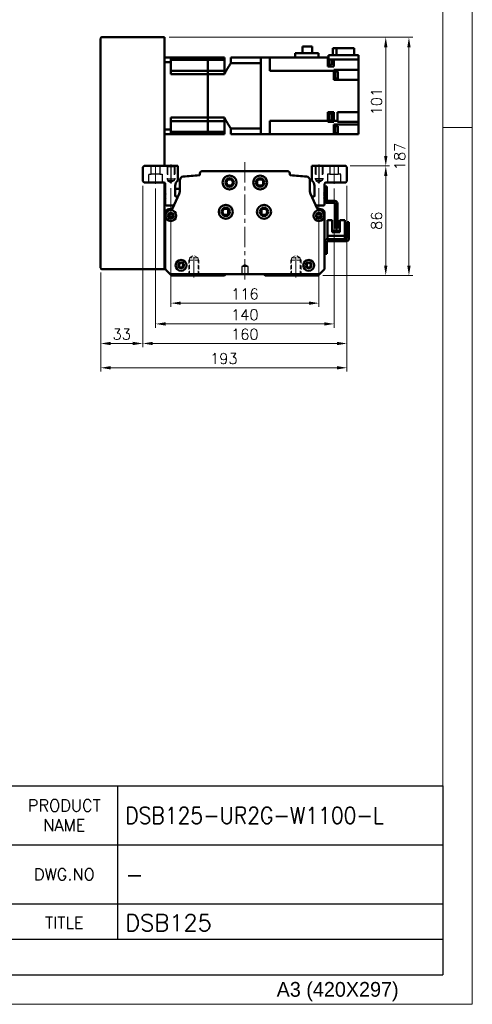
# Model space of a CAD drawing. Header units: millimetres. Extents: x 46891 to 50493, y 6223 to 9905.
# Tile 4 of 5: x 50138 to 50493, y 8529 to 9302. Entities that reach past the tile are written whole.
import ezdxf

# ---------------------------------------------------------------- set-up
doc = ezdxf.new("R2010")
doc.units = ezdxf.units.MM
doc.header["$LTSCALE"] = 0.5
for name, pattern in [('CENTER', [50.8, 31.75, -6.35, 6.35, -6.35]), ('HIDDEN', [9.525, 6.35, -3.175]), ('HIDDENX2', [19.05, 12.7, -6.35])]:
    doc.linetypes.add(name, pattern=pattern)
doc.layers.get('0').update_dxf_attribs({"lineweight": 20})
doc.layers.add('1', color=1, linetype='CENTER', lineweight=13)
doc.layers.add('외형선(ISO)', color=7, linetype='Continuous', lineweight=50)
for name, color, linetype in [('2', 2, 'HIDDENX2'), ('3', 3, 'Continuous'), ('C', 1, 'CENTER')]:
    doc.layers.add(name, color=color, linetype=linetype)
doc.styles.add('ACISOGDT', font='amgdt.shx')
doc.styles.add('DSR TEXT', font='romans.shx', dxfattribs={"bigfont": 'whgtxt.shx'})
doc.styles.get("Standard").update_dxf_attribs({"font": 'romans.shx', "bigfont": 'whgtxt.shx'})
doc.dimstyles.new('DSR', dxfattribs={"dimscale": 2, "dimtxt": 3, "dimasz": 3, "dimexe": 0.5, "dimexo": 0.5, "dimgap": 0.5, "dimtad": 1, "dimdsep": 46, "dimtxsty": 'Standard', "dimcen": 2.5, "dimclrd": 4, "dimclre": 4, "dimclrt": 2, "dimadec": 0, "dimazin": 2, "dimtfac": 1, "dimtmove": 0, "dimatfit": 3, "dimfxl": 0, "dimlwd": -1, "dimlwe": -1, "dimarcsym": 0})

# ---------------------------------------------------------------- blocks, each defined once
blk = doc.blocks.new('A$C13F00394')
at = {"layer": '3'}
for p, q in [((0, 32), (202.32, 32)), ((147.32, 32), (147.32, 6)), ((202.32, 32), (202.32, 0)), ((97.32, 22), (202.32, 22)), ((129.32, 12), (202.32, 12)), ((202.32, 6), (129.32, 6)), ((0, 0), (202.32, 0))]:
    blk.add_line(p, q, dxfattribs=at)
at = {"color": 7, "char_height": 2, "attachment_point": 5, "style": 'DSR TEXT'}
for s, insert in [('PRODUCT\\PNAME', (138.32, 27)), ('DWG.NO', (138.32, 17)), ('TITLE', (138.32, 8.83))]:
    blk.add_mtext(s, dxfattribs=dict(at, insert=insert))
blk = doc.blocks.new('A$C1C1952E1')
at = {"color": 1}
blk.add_lwpolyline([(0, 0), (420, 0), (420, 297), (0, 297)], close=True, dxfattribs=at)
at = {"color": 3}
blk.add_lwpolyline([(5, 5), (415, 5), (415, 292), (5, 292)], close=True, dxfattribs=at)
at = {"color": 7, "style": 'ACISOGDT'}
blk.add_text('A3 (420X297)', height=2.5, dxfattribs=at).set_placement((386.91, 1.28))
blk = doc.blocks.new('t8')
at = {"color": 2, "linetype": 'HIDDEN'}
for p, q in [((-4, 0), (-4, -12)), ((-3.4, -0.6), (-4, 0)), ((3.4, -0.6), (4, 0)), ((4, 0), (4, -12)), ((-3.4, -0.6), (3.4, -0.6)), ((-3.4, -0.6), (-3.4, -14)), ((3.4, -0.6), (3.4, -14)), ((-4, -12), (4, -12)), ((-4, -12), (-3.4, -13.04)), ((-3.4, -14), (3.4, -14)), ((-3.4, -14), (0, -15.96)), ((3.4, -14), (0, -15.96)), ((4, -12), (3.4, -13.04))]:
    blk.add_line(p, q, dxfattribs=at)
at = {"color": 1, "linetype": 'CENTER'}
blk.add_line((0, 1.44), (0, -17.13), dxfattribs=at)
blk = doc.blocks.new('*D71')
at = {"color": 1, "linetype": 'ByBlock'}
for p, q in [((50256.43, 9169.39), (50256.43, 9076.15)), ((50372.43, 9169.39), (50372.43, 9076.15)), ((50364.63, 9079.15), (50264.23, 9079.15))]:
    blk.add_line(p, q, dxfattribs=at)
at = {"color": 1}
for points in [[(50264.23, 9080.45), (50264.23, 9077.85), (50256.43, 9079.15)], [(50364.63, 9080.45), (50364.63, 9077.85), (50372.43, 9079.15)]]:
    blk.add_solid(points, dxfattribs=at)
at = {"layer": 'Defpoints', "color": 0}
for p in [(50256.43, 9172.99), (50372.43, 9172.99), (50256.43, 9079.15)]:
    blk.add_point(p, dxfattribs=at)
at = {"color": 3, "insert": (50314.43, 9086.35), "char_height": 8.4, "attachment_point": 5, "style": 'DSR TEXT'}
blk.add_mtext('116', dxfattribs=at)
blk = doc.blocks.new('*D72')
at = {"color": 1, "linetype": 'ByBlock'}
for p, q in [((50244.43, 9169.21), (50244.43, 9059.87)), ((50384.43, 9169.21), (50384.43, 9059.87)), ((50376.63, 9062.87), (50252.23, 9062.87))]:
    blk.add_line(p, q, dxfattribs=at)
at = {"color": 1}
for points in [[(50252.23, 9064.17), (50252.23, 9061.57), (50244.43, 9062.87)], [(50376.63, 9064.17), (50376.63, 9061.57), (50384.43, 9062.87)]]:
    blk.add_solid(points, dxfattribs=at)
at = {"layer": 'Defpoints', "color": 0}
for p in [(50244.43, 9172.81), (50384.43, 9172.81), (50244.43, 9062.87)]:
    blk.add_point(p, dxfattribs=at)
at = {"color": 3, "insert": (50314.43, 9070.07), "char_height": 8.4, "attachment_point": 5, "style": 'DSR TEXT'}
blk.add_mtext('140', dxfattribs=at)
blk = doc.blocks.new('*D73')
at = {"color": 1, "linetype": 'ByBlock'}
for p, q in [((50234.43, 9171.21), (50234.43, 9044.51)), ((50394.43, 9171.21), (50394.43, 9044.51)), ((50386.63, 9047.51), (50242.23, 9047.51))]:
    blk.add_line(p, q, dxfattribs=at)
at = {"color": 1}
for points in [[(50242.23, 9048.81), (50242.23, 9046.21), (50234.43, 9047.51)], [(50386.63, 9048.81), (50386.63, 9046.21), (50394.43, 9047.51)]]:
    blk.add_solid(points, dxfattribs=at)
at = {"layer": 'Defpoints', "color": 0}
for p in [(50234.43, 9174.81), (50394.43, 9174.81), (50234.43, 9047.51)]:
    blk.add_point(p, dxfattribs=at)
at = {"color": 3, "insert": (50314.43, 9054.71), "char_height": 8.4, "attachment_point": 5, "style": 'DSR TEXT'}
blk.add_mtext('160', dxfattribs=at)
blk = doc.blocks.new('*D74')
at = {"color": 1, "linetype": 'ByBlock'}
for p, q in [((50234.43, 9171.21), (50234.43, 9044.51)), ((50201.43, 9103.21), (50201.43, 9044.51)), ((50226.63, 9047.51), (50209.23, 9047.51))]:
    blk.add_line(p, q, dxfattribs=at)
at = {"color": 1}
for points in [[(50209.23, 9048.81), (50209.23, 9046.21), (50201.43, 9047.51)], [(50226.63, 9048.81), (50226.63, 9046.21), (50234.43, 9047.51)]]:
    blk.add_solid(points, dxfattribs=at)
at = {"layer": 'Defpoints', "color": 0}
for p in [(50234.43, 9174.81), (50201.43, 9106.81), (50201.43, 9047.51)]:
    blk.add_point(p, dxfattribs=at)
at = {"color": 3, "insert": (50217.93, 9054.71), "char_height": 8.4, "attachment_point": 5, "style": 'DSR TEXT'}
blk.add_mtext('33', dxfattribs=at)
blk = doc.blocks.new('*D75')
at = {"color": 1, "linetype": 'ByBlock'}
for p, q in [((50394.43, 9171.21), (50394.43, 9025.45)), ((50201.43, 9103.21), (50201.43, 9025.45)), ((50386.63, 9028.45), (50209.23, 9028.45))]:
    blk.add_line(p, q, dxfattribs=at)
at = {"color": 1}
for points in [[(50209.23, 9029.75), (50209.23, 9027.15), (50201.43, 9028.45)], [(50386.63, 9029.75), (50386.63, 9027.15), (50394.43, 9028.45)]]:
    blk.add_solid(points, dxfattribs=at)
at = {"layer": 'Defpoints', "color": 0}
for p in [(50394.43, 9174.81), (50201.43, 9106.81), (50201.43, 9028.45)]:
    blk.add_point(p, dxfattribs=at)
at = {"color": 3, "insert": (50297.93, 9035.65), "char_height": 8.4, "attachment_point": 5, "style": 'DSR TEXT'}
blk.add_mtext('193', dxfattribs=at)
blk = doc.blocks.new('*D76')
at = {"color": 1, "linetype": 'ByBlock'}
for p, q in [((50397.03, 9186.81), (50427.82, 9186.81)), ((50424.82, 9179.01), (50424.82, 9108.61)), ((50375.53, 9100.81), (50427.82, 9100.81))]:
    blk.add_line(p, q, dxfattribs=at)
at = {"color": 1}
for points in [[(50423.52, 9179.01), (50426.12, 9179.01), (50424.82, 9186.81)], [(50423.52, 9108.61), (50426.12, 9108.61), (50424.82, 9100.81)]]:
    blk.add_solid(points, dxfattribs=at)
at = {"layer": 'Defpoints', "color": 0}
for p in [(50393.43, 9186.81), (50371.93, 9100.81), (50424.82, 9100.81)]:
    blk.add_point(p, dxfattribs=at)
at = {"color": 3, "insert": (50417.62, 9143.81), "char_height": 8.4, "attachment_point": 5, "rotation": 90, "style": 'DSR TEXT'}
blk.add_mtext('86', dxfattribs=at)
blk = doc.blocks.new('*D77')
at = {"color": 1, "linetype": 'ByBlock'}
for p, q in [((50255.03, 9287.81), (50427.82, 9287.81)), ((50424.82, 9194.61), (50424.82, 9280.01)), ((50397.03, 9186.81), (50427.82, 9186.81))]:
    blk.add_line(p, q, dxfattribs=at)
at = {"color": 1}
for points in [[(50423.52, 9280.01), (50426.12, 9280.01), (50424.82, 9287.81)], [(50423.52, 9194.61), (50426.12, 9194.61), (50424.82, 9186.81)]]:
    blk.add_solid(points, dxfattribs=at)
at = {"layer": 'Defpoints', "color": 0}
for p in [(50251.43, 9287.81), (50424.82, 9287.81), (50393.43, 9186.81)]:
    blk.add_point(p, dxfattribs=at)
at = {"color": 3, "insert": (50417.62, 9237.31), "char_height": 8.4, "attachment_point": 5, "rotation": 90, "style": 'DSR TEXT'}
blk.add_mtext('101', dxfattribs=at)
blk = doc.blocks.new('*D78')
at = {"color": 1, "linetype": 'ByBlock'}
for p, q in [((50255.03, 9287.81), (50445.99, 9287.81)), ((50442.99, 9280.01), (50442.99, 9108.61)), ((50375.53, 9100.81), (50445.99, 9100.81))]:
    blk.add_line(p, q, dxfattribs=at)
at = {"color": 1}
for points in [[(50441.69, 9280.01), (50444.29, 9280.01), (50442.99, 9287.81)], [(50441.69, 9108.61), (50444.29, 9108.61), (50442.99, 9100.81)]]:
    blk.add_solid(points, dxfattribs=at)
at = {"layer": 'Defpoints', "color": 0}
for p in [(50251.43, 9287.81), (50371.93, 9100.81), (50442.99, 9100.81)]:
    blk.add_point(p, dxfattribs=at)
at = {"color": 3, "insert": (50435.79, 9194.31), "char_height": 8.4, "attachment_point": 5, "rotation": 90, "style": 'DSR TEXT'}
blk.add_mtext('187', dxfattribs=at)

msp = doc.modelspace()

# ---------------------------------------------------------------- linework, layer by layer
at = {"color": 1}
msp.add_line((50492.61532, 9217.02572), (50469.44932, 9217.02572), dxfattribs=at)
at = {"layer": '1'}
for p, q in [((50244.42582, 9187.8134), (50244.42582, 9172.8134)), ((50314.42582, 9189.8134), (50314.42582, 9096.8134)), ((50384.42582, 9187.8134), (50384.42582, 9172.8134))]:
    msp.add_line(p, q, dxfattribs=at)
at = {"layer": '2'}
for p, q in [((50241.12582, 9180.3134), (50241.12582, 9186.8134)), ((50247.72582, 9186.8134), (50247.72582, 9180.3134)), ((50253.42582, 9186.8134), (50253.42582, 9176.8134)), ((50253.92582, 9186.3134), (50253.42582, 9186.8134)), ((50253.92582, 9186.3134), (50253.92582, 9175.3134)), ((50253.92582, 9186.3134), (50258.92582, 9186.3134)), ((50258.92582, 9186.3134), (50259.42582, 9186.8134)), ((50258.92582, 9186.3134), (50258.92582, 9175.3134)), ((50259.42582, 9186.8134), (50259.42582, 9176.8134)), ((50369.42582, 9186.8134), (50369.42582, 9176.8134)), ((50369.92582, 9186.3134), (50369.42582, 9186.8134)), ((50369.92582, 9186.3134), (50369.92582, 9175.3134)), ((50374.92582, 9186.3134), (50369.92582, 9186.3134)), ((50374.92582, 9186.3134), (50375.42582, 9186.8134)), ((50374.92582, 9186.3134), (50374.92582, 9175.3134)), ((50375.42582, 9186.8134), (50375.42582, 9176.8134)), ((50381.12582, 9186.8134), (50381.12582, 9180.3134)), ((50387.72582, 9180.3134), (50387.72582, 9186.8134)), ((50239.17582, 9173.8134), (50239.17582, 9180.3134)), ((50239.17582, 9180.3134), (50241.12582, 9180.3134)), ((50247.72582, 9180.3134), (50241.12582, 9180.3134)), ((50247.72582, 9180.3134), (50249.67582, 9180.3134)), ((50249.67582, 9180.3134), (50249.67582, 9173.8134)), ((50381.12582, 9180.3134), (50379.17582, 9180.3134)), ((50379.17582, 9180.3134), (50379.17582, 9173.8134)), ((50381.12582, 9180.3134), (50387.72582, 9180.3134)), ((50389.67582, 9180.3134), (50387.72582, 9180.3134)), ((50389.67582, 9173.8134), (50389.67582, 9180.3134)), ((50253.42582, 9176.8134), (50259.42582, 9176.8134)), ((50253.42582, 9176.8134), (50253.92582, 9175.94738)), ((50253.92582, 9175.3134), (50256.42582, 9173.87003)), ((50253.92582, 9175.3134), (50258.92582, 9175.3134)), ((50258.92582, 9175.3134), (50256.42582, 9173.87003)), ((50259.42582, 9176.8134), (50258.92582, 9175.94738)), ((50375.42582, 9176.8134), (50369.42582, 9176.8134)), ((50369.42582, 9176.8134), (50369.92582, 9175.94738)), ((50374.92582, 9175.3134), (50369.92582, 9175.3134)), ((50369.92582, 9175.3134), (50372.42582, 9173.87003)), ((50374.92582, 9175.3134), (50372.42582, 9173.87003)), ((50375.42582, 9176.8134), (50374.92582, 9175.94738)), ((50314.42582, 9109.31556), (50311.92582, 9107.8134)), ((50316.92582, 9107.8134), (50314.42582, 9109.31556)), ((50311.92582, 9107.8134), (50311.92582, 9101.8134)), ((50316.92582, 9107.8134), (50311.92582, 9107.8134)), ((50311.92582, 9101.8134), (50316.92582, 9101.8134)), ((50316.92582, 9101.8134), (50316.92582, 9107.8134))]:
    msp.add_line(p, q, dxfattribs=at)
at = {"layer": '3'}
for p in [(50469.44932, 8700.42392), (49532.07206, 8552.16152)]:
    msp.add_line(p, (50469.44932, 8552.16152), dxfattribs=at)
at = {"layer": 'C'}
for p, q in [((50256.42582, 9187.96473), (50256.42582, 9172.98515)), ((50372.42582, 9187.96473), (50372.42582, 9172.98515))]:
    msp.add_line(p, q, dxfattribs=at)
at = {"layer": '외형선(ISO)'}
for p, q in [((50201.42582, 9106.8134), (50201.42582, 9286.8134)), ((50202.42582, 9287.8134), (50251.42582, 9287.8134)), ((50251.42582, 9286.8134), (50251.42582, 9287.8134)), ((50251.42582, 9186.8134), (50251.42582, 9286.8134)), ((50359.60082, 9275.2134), (50359.60082, 9280.6134)), ((50359.60082, 9280.6134), (50367.05082, 9280.6134)), ((50367.05082, 9280.6134), (50367.05082, 9275.2134)), ((50383.32588, 9279.3134), (50383.32588, 9273.8134)), ((50383.32588, 9279.3134), (50386.29813, 9279.3134)), ((50386.29813, 9273.8134), (50386.29813, 9279.3134)), ((50386.29813, 9279.3134), (50400.12577, 9279.3134)), ((50400.12577, 9279.3134), (50400.12577, 9273.8134)), ((50251.42582, 9271.8134), (50256.42582, 9271.8134)), ((50256.42582, 9271.8134), (50256.42582, 9268.27092)), ((50285.42582, 9271.8134), (50256.42582, 9271.8134)), ((50285.42582, 9270.10099), (50285.42582, 9271.8134)), ((50285.42582, 9271.8134), (50285.42582, 9270.10099)), ((50285.42582, 9271.8134), (50298.42582, 9271.8134)), ((50298.42582, 9271.8134), (50298.42582, 9270.10099)), ((50303.42582, 9271.8134), (50303.42582, 9267.50873)), ((50303.42582, 9271.8134), (50326.92582, 9271.8134)), ((50333.92582, 9271.8134), (50326.92582, 9271.8134)), ((50326.92582, 9271.8134), (50326.92582, 9271.80893)), ((50326.92582, 9271.80893), (50326.92582, 9267.51395)), ((50333.92582, 9267.3134), (50333.92582, 9271.8134)), ((50333.92582, 9271.8134), (50379.52582, 9271.8134)), ((50353.82582, 9275.2134), (50353.82582, 9271.8134)), ((50353.82582, 9275.2134), (50372.17582, 9275.2134)), ((50372.17582, 9271.8134), (50372.17582, 9275.2134)), ((50379.52582, 9271.84832), (50379.52582, 9271.8134)), ((50379.52582, 9271.84832), (50380.02582, 9271.84832)), ((50379.52582, 9266.25343), (50379.52582, 9271.8134)), ((50380.02582, 9273.8134), (50380.02582, 9270.3134)), ((50403.52582, 9273.8134), (50380.02582, 9273.8134)), ((50403.52582, 9270.3134), (50403.52582, 9273.8134)), ((50251.42582, 9268.27092), (50256.42582, 9268.27092)), ((50256.42582, 9270.10099), (50285.42582, 9270.10099)), ((50256.42582, 9258.85013), (50256.42582, 9268.27092)), ((50285.42582, 9266.5634), (50285.42582, 9270.10099)), ((50285.42582, 9266.5634), (50285.42582, 9270.10099)), ((50285.42582, 9270.10099), (50298.42582, 9270.10099)), ((50285.42582, 9261.5634), (50285.42582, 9266.5634)), ((50285.42582, 9261.5634), (50285.42582, 9266.5634)), ((50298.42582, 9261.5634), (50298.42582, 9270.10099)), ((50303.42582, 9267.50873), (50326.92582, 9267.50873)), ((50326.92582, 9267.51395), (50326.92582, 9267.50873)), ((50326.92582, 9216.11807), (50326.92582, 9267.50873)), ((50326.92582, 9267.3134), (50326.92582, 9216.3134)), ((50333.92582, 9267.3134), (50333.92582, 9261.37277)), ((50379.52582, 9266.25343), (50379.52582, 9264.81806)), ((50379.52582, 9265.94832), (50380.22582, 9265.94832)), ((50379.52582, 9264.81806), (50384.02582, 9264.81806)), ((50380.02582, 9270.3134), (50403.52582, 9270.3134)), ((50380.22582, 9265.94832), (50380.22582, 9270.3134)), ((50380.22582, 9266.09832), (50382.22582, 9266.09832)), ((50382.22582, 9266.09832), (50382.22582, 9270.3134)), ((50384.02582, 9270.3134), (50384.02582, 9266.25343)), ((50384.02582, 9264.81806), (50384.02582, 9266.25343)), ((50403.52582, 9266.25343), (50403.52582, 9270.3134)), ((50403.52582, 9266.25343), (50403.52582, 9262.32148)), ((50256.42582, 9261.5634), (50285.42582, 9261.5634)), ((50285.42582, 9258.85013), (50256.42582, 9258.85013)), ((50285.42582, 9258.85013), (50285.42582, 9261.5634)), ((50285.42582, 9261.5634), (50285.42582, 9258.85013)), ((50285.42582, 9261.5634), (50298.42582, 9261.5634)), ((50285.42582, 9224.77668), (50285.42582, 9258.85013)), ((50285.42582, 9224.77668), (50285.42582, 9258.85013)), ((50285.42582, 9258.85013), (50298.42582, 9258.85013)), ((50298.42582, 9261.5634), (50298.42582, 9258.85013)), ((50333.92582, 9261.37277), (50384.02582, 9261.37277)), ((50403.52582, 9262.32148), (50384.02582, 9262.32148)), ((50384.02582, 9262.32148), (50384.02582, 9261.77208)), ((50384.02582, 9261.37277), (50384.02582, 9261.77208)), ((50384.02582, 9261.37277), (50384.02582, 9254.3134)), ((50384.02582, 9261.10937), (50384.52582, 9261.10937)), ((50384.52582, 9255.10937), (50384.52582, 9261.10937)), ((50384.52582, 9261.05937), (50385.22582, 9261.05937)), ((50385.22582, 9255.15937), (50385.22582, 9261.05937)), ((50385.22582, 9260.90937), (50387.22582, 9260.90937)), ((50387.22582, 9255.30937), (50387.22582, 9260.90937)), ((50403.52582, 9257.8134), (50403.52582, 9262.32148)), ((50403.52582, 9257.8134), (50403.52582, 9254.3134)), ((50384.02582, 9255.10937), (50384.52582, 9255.10937)), ((50384.02582, 9254.3134), (50403.52582, 9254.3134)), ((50384.52582, 9255.15937), (50385.22582, 9255.15937)), ((50385.22582, 9255.30937), (50387.22582, 9255.30937)), ((50403.52582, 9229.0134), (50403.52582, 9254.3134)), ((50256.42582, 9215.35589), (50256.42582, 9224.77668)), ((50285.42582, 9224.77668), (50256.42582, 9224.77668)), ((50285.42582, 9222.0634), (50285.42582, 9224.77668)), ((50285.42582, 9224.77668), (50285.42582, 9222.0634)), ((50285.42582, 9224.77668), (50298.42582, 9224.77668)), ((50298.42582, 9224.77668), (50298.42582, 9222.0634)), ((50379.52582, 9225.60319), (50379.52582, 9229.0134)), ((50384.02582, 9229.0134), (50379.52582, 9229.0134)), ((50379.52582, 9228.10065), (50380.22582, 9228.10065)), ((50379.52582, 9225.60319), (50379.52582, 9224.69812)), ((50379.52582, 9222.25404), (50379.52582, 9224.69812)), ((50380.22582, 9222.20065), (50380.22582, 9228.10065)), ((50380.22582, 9227.95065), (50382.22582, 9227.95065)), ((50382.22582, 9222.35065), (50382.22582, 9227.95065)), ((50384.02582, 9222.25404), (50384.02582, 9229.0134)), ((50387.02582, 9229.0134), (50403.52582, 9229.0134)), ((50387.02582, 9229.0134), (50387.02582, 9222.25404)), ((50403.52582, 9229.0134), (50403.52582, 9225.5134)), ((50403.52582, 9221.53478), (50403.52582, 9225.5134)), ((50256.42582, 9222.0634), (50285.42582, 9222.0634)), ((50285.42582, 9217.0634), (50285.42582, 9222.0634)), ((50285.42582, 9217.0634), (50285.42582, 9222.0634)), ((50285.42582, 9222.0634), (50298.42582, 9222.0634)), ((50285.42582, 9213.52582), (50285.42582, 9217.0634)), ((50285.42582, 9213.52582), (50285.42582, 9217.0634)), ((50298.42582, 9222.0634), (50298.42582, 9213.52582)), ((50333.92582, 9222.25404), (50379.52582, 9222.25404)), ((50333.92582, 9222.25404), (50333.92582, 9216.3134)), ((50379.52582, 9221.85473), (50379.52582, 9222.25404)), ((50379.52582, 9222.20065), (50380.22582, 9222.20065)), ((50379.52582, 9221.85473), (50379.52582, 9221.53478)), ((50379.52582, 9221.53478), (50384.02582, 9221.53478)), ((50380.22582, 9222.35065), (50382.22582, 9222.35065)), ((50387.02582, 9222.25404), (50384.02582, 9222.25404)), ((50384.02582, 9222.25404), (50384.02582, 9221.85473)), ((50384.02582, 9221.53478), (50384.02582, 9221.85473)), ((50384.02582, 9219.3134), (50403.52582, 9219.3134)), ((50384.02582, 9219.3134), (50384.02582, 9217.37338)), ((50384.02582, 9218.3247), (50384.52582, 9218.3247)), ((50384.02582, 9211.8134), (50384.02582, 9217.37338)), ((50384.52582, 9212.3247), (50384.52582, 9218.3247)), ((50384.52582, 9218.2747), (50385.22582, 9218.2747)), ((50385.22582, 9212.3747), (50385.22582, 9218.2747)), ((50385.22582, 9218.1247), (50387.22582, 9218.1247)), ((50387.02582, 9221.85473), (50387.02582, 9222.25404)), ((50387.02582, 9221.85473), (50387.02582, 9221.53478)), ((50387.02582, 9221.53478), (50403.52582, 9221.53478)), ((50387.22582, 9212.5247), (50387.22582, 9218.1247)), ((50403.52582, 9221.53478), (50403.52582, 9219.3134)), ((50403.52582, 9219.3134), (50403.52582, 9215.8134)), ((50251.42582, 9215.35589), (50256.42582, 9215.35589)), ((50251.42582, 9211.8134), (50256.42582, 9211.8134)), ((50256.42582, 9215.35589), (50256.42582, 9211.8134)), ((50256.42582, 9213.52582), (50285.42582, 9213.52582)), ((50285.42582, 9211.8134), (50256.42582, 9211.8134)), ((50285.42582, 9211.8134), (50285.42582, 9213.52582)), ((50285.42582, 9213.52582), (50285.42582, 9211.8134)), ((50285.42582, 9213.52582), (50298.42582, 9213.52582)), ((50285.42582, 9211.8134), (50298.42582, 9211.8134)), ((50298.42582, 9213.52582), (50298.42582, 9211.8134)), ((50303.42582, 9216.11807), (50303.42582, 9211.8134)), ((50303.42582, 9216.11807), (50326.92582, 9216.11807)), ((50303.42582, 9211.8134), (50326.92582, 9211.8134)), ((50326.92582, 9216.11807), (50326.92582, 9216.11286)), ((50326.92582, 9216.11286), (50326.92582, 9211.81788)), ((50326.92582, 9211.81788), (50326.92582, 9211.8134)), ((50333.92582, 9211.8134), (50326.92582, 9211.8134)), ((50333.92582, 9211.8134), (50333.92582, 9216.3134)), ((50333.92582, 9211.8134), (50384.02582, 9211.8134)), ((50379.52582, 9211.8134), (50379.52582, 9211.77849)), ((50379.52582, 9211.77849), (50380.22582, 9211.77849)), ((50380.22582, 9211.77849), (50380.22582, 9211.8134)), ((50384.02582, 9212.3247), (50384.52582, 9212.3247)), ((50384.02582, 9211.8134), (50403.52582, 9211.8134)), ((50384.52582, 9212.3747), (50385.22582, 9212.3747)), ((50385.22582, 9212.5247), (50387.22582, 9212.5247)), ((50403.52582, 9211.8134), (50403.52582, 9215.8134)), ((50234.42582, 9185.8134), (50235.42582, 9186.8134)), ((50235.42582, 9186.8134), (50261.92582, 9186.8134)), ((50261.92582, 9186.8134), (50261.92582, 9175.34222)), ((50366.92582, 9175.34222), (50366.92582, 9186.8134)), ((50366.92582, 9186.8134), (50393.42582, 9186.8134)), ((50393.42582, 9186.8134), (50394.42582, 9185.8134)), ((50234.42582, 9174.8134), (50234.42582, 9185.8134)), ((50279.19841, 9180.02888), (50279.19841, 9180.8134)), ((50281.19841, 9182.8134), (50347.65323, 9182.8134)), ((50349.65323, 9180.8134), (50349.65323, 9180.02888)), ((50394.42582, 9185.8134), (50394.42582, 9174.8134)), ((50235.42582, 9173.8134), (50234.42582, 9174.8134)), ((50250.92582, 9173.8134), (50235.42582, 9173.8134)), ((50251.42582, 9106.8134), (50251.42582, 9173.67943)), ((50251.92582, 9171.8134), (50251.42582, 9171.8134)), ((50251.92582, 9166.3134), (50251.92582, 9172.8134)), ((50259.92582, 9171.34222), (50259.92582, 9163.3134)), ((50263.42582, 9166.91159), (50263.42582, 9175.47589)), ((50365.42582, 9175.47589), (50365.42582, 9166.91159)), ((50368.92582, 9163.3134), (50368.92582, 9171.34222)), ((50376.92582, 9172.8134), (50376.92582, 9166.3134)), ((50376.92582, 9170.8134), (50378.52582, 9170.8134)), ((50393.42582, 9173.8134), (50377.92582, 9173.8134)), ((50378.52582, 9170.8134), (50378.52582, 9159.4134)), ((50394.42582, 9174.8134), (50393.42582, 9173.8134)), ((50252.42582, 9165.8134), (50251.92582, 9166.3134)), ((50251.92582, 9165.3134), (50252.42582, 9165.8134)), ((50251.92582, 9164.3134), (50251.92582, 9165.3134)), ((50252.42582, 9163.8134), (50251.92582, 9164.3134)), ((50251.92582, 9163.3134), (50252.42582, 9163.8134)), ((50251.92582, 9162.3134), (50251.92582, 9163.3134)), ((50257.69395, 9153.39435), (50262.96562, 9164.8163)), ((50259.92582, 9168.8134), (50263.42582, 9168.8134)), ((50260.42582, 9162.8134), (50262.04121, 9162.8134)), ((50365.88602, 9164.8163), (50371.15769, 9153.39435)), ((50366.81044, 9162.8134), (50368.42582, 9162.8134)), ((50376.92582, 9166.3134), (50376.42582, 9165.8134)), ((50376.42582, 9165.8134), (50376.92582, 9165.3134)), ((50376.92582, 9164.3134), (50376.42582, 9163.8134)), ((50376.42582, 9163.8134), (50376.92582, 9163.3134)), ((50376.92582, 9165.3134), (50376.92582, 9166.3134)), ((50376.92582, 9165.3134), (50376.92582, 9164.3134)), ((50376.92582, 9163.3134), (50376.92582, 9164.3134)), ((50376.92582, 9163.3134), (50376.92582, 9162.3134)), ((50252.42582, 9161.8134), (50251.92582, 9162.3134)), ((50251.92582, 9161.3134), (50252.42582, 9161.8134)), ((50251.92582, 9156.8134), (50251.92582, 9161.3134)), ((50257.42582, 9155.8134), (50252.92582, 9155.8134)), ((50375.92582, 9155.8134), (50371.42582, 9155.8134)), ((50376.92582, 9162.3134), (50376.42582, 9161.8134)), ((50376.42582, 9161.8134), (50376.92582, 9161.3134)), ((50376.92582, 9161.3134), (50376.92582, 9162.3134)), ((50376.92582, 9161.3134), (50376.92582, 9156.8134)), ((50378.52582, 9159.4134), (50376.98622, 9159.4134)), ((50384.82582, 9159.4134), (50379.02582, 9159.4134)), ((50379.02582, 9157.8134), (50384.82582, 9157.8134)), ((50385.32582, 9157.3134), (50385.32582, 9137.8134)), ((50386.92582, 9137.8134), (50386.92582, 9157.3134)), ((50251.92582, 9107.05605), (50251.92582, 9149.8134)), ((50254.92582, 9152.8134), (50256.78599, 9152.8134)), ((50301.42582, 9152.24317), (50301.42582, 9149.38364)), ((50327.42582, 9152.24317), (50327.42582, 9149.38364)), ((50372.06565, 9152.8134), (50373.92582, 9152.8134)), ((50376.92582, 9149.8134), (50376.92582, 9107.05605)), ((50379.22579, 9144.31353), (50382.92579, 9144.31354)), ((50379.22581, 9131.91353), (50379.22579, 9144.31353)), ((50382.92579, 9144.31354), (50382.92581, 9134.91354)), ((50388.92579, 9144.31355), (50392.62579, 9144.31356)), ((50388.92581, 9134.91355), (50388.92579, 9144.31355)), ((50392.62579, 9144.31356), (50392.62581, 9131.91356)), ((50394.32577, 9142.81356), (50395.92577, 9142.81356)), ((50394.32577, 9142.81356), (50394.32578, 9139.81356)), ((50394.3258, 9129.91356), (50394.32578, 9139.81356)), ((50395.92578, 9139.81356), (50395.92577, 9142.81356)), ((50395.92578, 9139.81356), (50395.9258, 9129.81356)), ((50379.22581, 9131.91353), (50379.22582, 9129.41353)), ((50379.22581, 9131.91353), (50381.22581, 9131.91353)), ((50381.22581, 9131.91353), (50390.62581, 9131.91355)), ((50388.9258, 9135.91355), (50382.9258, 9135.91354)), ((50382.9258, 9135.61354), (50388.9258, 9135.61355)), ((50388.92581, 9134.91355), (50382.92581, 9134.91354)), ((50385.32582, 9137.8134), (50386.92582, 9137.8134)), ((50390.62581, 9131.91355), (50392.62581, 9131.91356)), ((50392.62582, 9129.41356), (50392.62581, 9131.91356)), ((50251.42582, 9124.8134), (50251.92582, 9124.8134)), ((50378.5258, 9127.31353), (50378.52582, 9120.81353)), ((50378.9258, 9129.41353), (50393.8258, 9129.41356)), ((50393.9258, 9127.81356), (50379.0258, 9127.81353)), ((50378.52582, 9117.81353), (50376.92582, 9117.81353)), ((50378.52582, 9117.81353), (50378.52582, 9120.81353)), ((50251.42582, 9105.8134), (50202.42582, 9105.8134)), ((50251.42582, 9105.8134), (50251.42582, 9106.8134)), ((50255.92582, 9101.8134), (50252.8045, 9104.93472)), ((50256.92582, 9100.8134), (50255.92582, 9101.8134)), ((50372.92582, 9101.8134), (50255.92582, 9101.8134)), ((50299.27937, 9101.66696), (50298.42582, 9100.8134)), ((50330.42582, 9100.8134), (50329.57227, 9101.66696)), ((50372.92582, 9101.8134), (50371.92582, 9100.8134)), ((50376.04714, 9104.93472), (50372.92582, 9101.8134)), ((50298.42582, 9100.8134), (50256.92582, 9100.8134)), ((50371.92582, 9100.8134), (50330.42582, 9100.8134))]:
    msp.add_line(p, q, dxfattribs=at)
for centre, radius in [((50302.42582, 9173.8134), 5.5), ((50326.42582, 9173.8134), 5.5), ((50302.42582, 9173.8134), 3.3), ((50302.42582, 9173.8134), 2.4585), ((50326.42582, 9173.8134), 3.3), ((50326.42582, 9173.8134), 2.4585), ((50299.42582, 9150.8134), 5.5), ((50329.42582, 9150.8134), 5.5), ((50256.42582, 9147.8134), 4.25), ((50256.42582, 9147.8134), 2.25), ((50299.42582, 9150.8134), 3.3), ((50299.42582, 9150.8134), 2.4585), ((50329.42582, 9150.8134), 3.3), ((50329.42582, 9150.8134), 2.4585), ((50372.42582, 9147.8134), 4.25), ((50372.42582, 9147.8134), 2.25), ((50264.42582, 9108.8134), 4.25), ((50264.42582, 9108.8134), 2.25), ((50364.42582, 9108.8134), 4.25), ((50364.42582, 9108.8134), 2.25)]:
    msp.add_circle(centre, radius, dxfattribs=at)
for centre, radius, start, end in [((50202.42582, 9286.8134), 1, 90, 180), ((50266.42582, 9175.47589), 3, 95.57599889, 180), ((50314.42582, 8683.8134), 497, 94.11817749, 95.57599889), ((50278.69841, 9180.02888), 0.5, 274.11817763, 0), ((50281.19841, 9180.8134), 2, 90.00000001, 180), ((50347.65323, 9180.8134), 2, 0, 90.00000001), ((50350.15323, 9180.02888), 0.5, 180, 265.88182253), ((50314.42582, 8683.8134), 497, 84.42400113, 85.88182253), ((50362.42582, 9175.47589), 3, 0, 84.42400114), ((50250.92582, 9172.8134), 1, 0, 90), ((50264.92582, 9171.34222), 5, 126.86989765, 180), ((50363.92582, 9171.34222), 5, 0, 53.13010235), ((50377.92582, 9172.8134), 1, 90, 180), ((50260.42582, 9163.3134), 0.5, 180, 270), ((50258.42582, 9166.91159), 5, 335.22485944, 0), ((50370.42582, 9166.91159), 5, 180, 204.77514058), ((50368.42582, 9163.3134), 0.5, 270, 0), ((50252.92582, 9156.8134), 1, 180, 270), ((50257.42582, 9152.8134), 3, 65.22491108, 90), ((50371.42582, 9152.8134), 3, 90, 114.775192), ((50375.92582, 9156.8134), 1, 270, 0), ((50379.02582, 9159.9134), 2.1, 180, 193.774147), ((50379.02582, 9159.9134), 2.1, 193.774147, 270), ((50379.02582, 9159.9134), 0.5, 180, 270), ((50384.82582, 9157.3134), 2.1, 0, 90), ((50384.82582, 9157.3134), 0.5, 0, 90), ((50254.92582, 9149.8134), 3, 90.00000001, 180), ((50256.42582, 9147.8134), 1.621, 36.950847, 323.04915397), ((50256.42582, 9147.8134), 1.5, 48.18968484, 311.8103164), ((50256.78599, 9153.8134), 1, 270.00000001, 335.22485944), ((50257.82582, 9149.37865), 0.6, 259.96251962, 324.85511582), ((50256.42582, 9147.8134), 1.621, 323.04915084, 36.95084491), ((50371.02582, 9149.37865), 0.6, 215.14488717, 280.03748127), ((50372.42582, 9147.8134), 1.621, 216.950847, 143.04915388), ((50372.06565, 9153.8134), 1, 204.77514058, 270.00000001), ((50372.42582, 9147.8134), 1.5, 228.18968484, 131.8103164), ((50373.92582, 9149.8134), 3, 0, 90.00000001), ((50257.82582, 9146.24816), 0.6, 35.14488278, 100.03748085), ((50371.02582, 9146.24816), 0.6, 79.96251962, 144.85511372), ((50378.9258, 9127.41353), 2, 90.00011094, 179.75458606), ((50379.0258, 9127.31353), 0.5, 90.00011094, 180.00011094), ((50393.8258, 9129.91356), 0.5, 270.00011094, 0.00011094), ((50393.9258, 9129.81356), 2, 270.00011094, 0.00011094), ((50264.42582, 9108.8134), 1.621, 129.96149723, 50.03850277), ((50264.42582, 9108.8134), 1.6, 134.4153086, 45.5846914), ((50262.95613, 9110.3134), 0.5, 328.99692459, 55.46536904), ((50265.89551, 9110.3134), 0.5, 124.5346268, 211.00307541), ((50364.42582, 9108.8134), 1.621, 129.96149723, 50.03850277), ((50364.42582, 9108.8134), 1.6, 134.4153086, 45.5846914), ((50362.95613, 9110.3134), 0.5, 328.99692458, 55.46537103), ((50365.89551, 9110.3134), 0.5, 124.53462481, 211.00307541), ((50202.42582, 9106.8134), 1, 180, 270), ((50254.92582, 9107.05605), 3, 180, 225.00000001), ((50299.63293, 9101.3134), 0.5, 90, 135), ((50329.21871, 9101.3134), 0.5, 45, 90), ((50373.92582, 9107.05605), 3, 315.00000001, 0)]:
    msp.add_arc(centre, radius, start, end, dxfattribs=at)
for points, weights in [([(50298.42582, 9258.85013), (50300.41926, 9262.88691), (50303.42582, 9267.50873)], [1.45736434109, 1.41367336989, 1.35251798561]), ([(50303.42582, 9216.11807), (50300.41926, 9220.7399), (50298.42582, 9224.77668)], [1.35251798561, 1.41367336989, 1.45736434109])]:
    msp.add_rational_spline(points, weights, degree=2, dxfattribs=at)
for points, knots in [([(50257.72125, 9148.78784), (50257.67561, 9148.79591), (50257.62763, 9148.81009), (50257.52465, 9148.85599), (50257.47063, 9148.89136), (50257.42582, 9148.93144)], [0.04726078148, 0.04726078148, 0.04726078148, 0.04726078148, 0.06188557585, 0.06188557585, 0.07992218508, 0.07992218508, 0.07992218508, 0.07992218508]), ([(50371.42582, 9148.93144), (50371.38101, 9148.89136), (50371.32699, 9148.85599), (50371.22402, 9148.81009), (50371.17604, 9148.79591), (50371.1304, 9148.78784)], [0.07992218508, 0.07992218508, 0.07992218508, 0.07992218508, 0.09795879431, 0.09795879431, 0.11258358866, 0.11258358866, 0.11258358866, 0.11258358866]), ([(50257.42582, 9146.69537), (50257.47063, 9146.73545), (50257.52465, 9146.77082), (50257.62763, 9146.81672), (50257.67561, 9146.8309), (50257.72125, 9146.83897)], [0.07992218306, 0.07992218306, 0.07992218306, 0.07992218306, 0.09795879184, 0.09795879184, 0.11258358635, 0.11258358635, 0.11258358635, 0.11258358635]), ([(50371.1304, 9146.83897), (50371.17604, 9146.8309), (50371.22402, 9146.81672), (50371.32699, 9146.77082), (50371.38101, 9146.73545), (50371.42582, 9146.69537)], [0.04726078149, 0.04726078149, 0.04726078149, 0.04726078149, 0.06188557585, 0.06188557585, 0.07992218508, 0.07992218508, 0.07992218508, 0.07992218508])]:
    msp.add_open_spline(points, degree=3, knots=knots, dxfattribs=at)
for points in [[(50263.3847, 9110.05586), (50263.36261, 9110.01911), (50263.33546, 9109.98508), (50263.30605, 9109.95626)], [(50265.54559, 9109.95626), (50265.51618, 9109.98508), (50265.48903, 9110.01911), (50265.46694, 9110.05586)], [(50363.3847, 9110.05586), (50363.36261, 9110.01911), (50363.33546, 9109.98508), (50363.30605, 9109.95626)], [(50365.54559, 9109.95626), (50365.51618, 9109.98508), (50365.48903, 9110.01911), (50365.46694, 9110.05586)]]:
    msp.add_open_spline(points, degree=3, dxfattribs=at)

# ---------------------------------------------------------------- block references
at = {"xscale": 4.6332, "yscale": 4.6332, "zscale": 4.6332}
for name, p in [('A$C1C1952E1', (48546.67132, 8528.99552)), ('A$C13F00394', (49532.07206, 8552.16152))]:
    msp.add_blockref(name, p, dxfattribs=at)
at = {"rotation": 180}
msp.add_blockref('t8', (50274.42582, 9100.8134), dxfattribs=at)
at = {"xscale": -1, "rotation": 180}
msp.add_blockref('t8', (50354.42582, 9100.8134), dxfattribs=at)

# ---------------------------------------------------------------- texts
at = {"color": 2, "style": 'DSR TEXT', "width": 0.9}
msp.add_text('DSB125-UR2G-W1100-L', height=12.97296, dxfattribs=at).set_placement((50220.69542, 8670.68644))
at = {"color": 2, "style": 'DSR TEXT'}
for s, p in [('-', (50220.69542, 8624.35444)), ('DSB125', (50220.69542, 8586.47951))]:
    msp.add_text(s, height=12.97296, dxfattribs=at).set_placement(p)

# ---------------------------------------------------------------- dimensions: what is measured, and where the dimension line sits
for base, p1, p2, angle, picture, middle in [((50424.823, 9287.8134), (50393.42582, 9186.8134), (50251.42582, 9287.8134), 90, '*D77', (50417.623, 9237.3134)), ((50442.9885, 9100.8134), (50251.42582, 9287.8134), (50371.92582, 9100.8134), 90, '*D78', (50435.7885, 9194.3134)), ((50424.823, 9100.8134), (50393.42582, 9186.8134), (50371.92582, 9100.8134), 90, '*D76', (50417.623, 9143.8134)), ((50201.42582, 9047.5074), (50234.42582, 9174.8134), (50201.42582, 9106.8134), 180, '*D74', (50217.92582, 9054.7074)), ((50201.42582, 9028.44952), (50394.42582, 9174.8134), (50201.42582, 9106.8134), 180, '*D75', (50297.92582, 9035.64952)), ((50234.42582, 9047.5074), (50394.42582, 9174.8134), (50234.42582, 9174.8134), 180, '*D73', (50314.42582, 9054.7074)), ((50244.42582, 9062.87405), (50384.42582, 9172.8134), (50244.42582, 9172.8134), 180, '*D72', (50314.42582, 9070.07405)), ((50256.42582, 9079.1543), (50372.42582, 9172.98515), (50256.42582, 9172.98515), 180, '*D71', (50314.42582, 9086.3543))]:
    dim = msp.add_linear_dim(base=base, p1=p1, p2=p2, angle=angle, dimstyle='DSR', override={"dimscale": 3, "dimtxt": 2.8, "dimasz": 2.600136, "dimexe": 1, "dimexo": 1.2, "dimgap": 1, "dimdec": 4, "dimtxsty": 'DSR TEXT', "dimclrd": 1, "dimclre": 1, "dimclrt": 3, "dimtdec": 4, "dimtix": 1})
    dim.commit()
    dim.dimension.update_dxf_attribs({"geometry": picture, "text_midpoint": middle})

doc.saveas('drawing.dxf')
